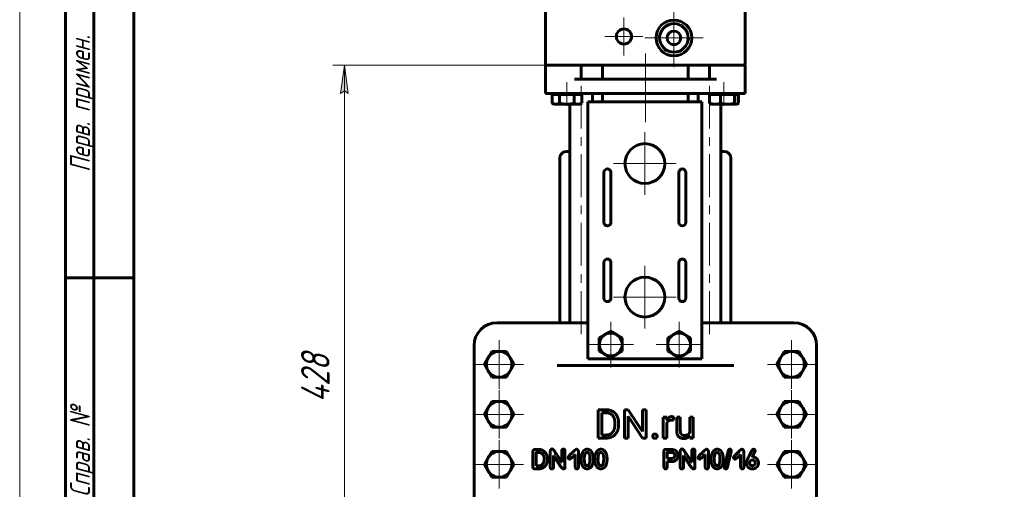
# Model space of a CAD drawing. Header units: millimetres. Extents: x 0 to 297, y 0 to 427.
# Tile 3 of 7: x 0 to 173, y 195 to 277. Entities that reach past the tile are written whole.
import ezdxf

# ---------------------------------------------------------------- set-up
doc = ezdxf.new("R2010")
doc.units = ezdxf.units.MM
for name, pattern in [('K5LT_AXLED', [12, 7.5, -1.5, 1.5, -1.5]), ('K5LT_BASIC', [0]), ('K5LT_THIN', [0])]:
    doc.linetypes.add(name, pattern=pattern)
doc.layers.add('Системный слой', color=7, linetype='Continuous')
doc.layers.add('Системный слой (1)', color=7, linetype='Continuous', true_color=0x6c6c6c)
doc.styles.add('KDIMTEXTSTYLE', font='txt', dxfattribs={"width": 0.96, "oblique": 15, "height": 5})
doc.styles.add('KTEXTSTYLE', font='txt', dxfattribs={"width": 0.96, "height": 5})
doc.dimstyles.new('KDIMSTYLE (0.25)', dxfattribs={"dimtxt": 5, "dimasz": 1, "dimexe": 2, "dimexo": 0, "dimgap": 1, "dimtad": 1, "dimlfac": 4, "dimtxsty": 'KDIMTEXTSTYLE', "dimsah": 1, "dimcen": 0, "dimdle": 1, "dimadec": 0, "dimazin": 0, "dimtfac": 0.667, "dimtmove": 0, "dimatfit": 3, "dimfxl": 1, "dimtvp": 1, "dimtolj": 1, "dimtzin": 0, "dimarcsym": 0})

# ---------------------------------------------------------------- blocks, each defined once
blk = doc.blocks.new('U4')
at = {"layer": 'Системный слой (1)', "color": 150, "linetype": 'K5LT_BASIC', "lineweight": 60, "true_color": 0x0080ff}
for p, q in [((113.28, 271.85), (113.4, 271.84)), ((115.61, 271.7), (115.72, 271.69))]:
    blk.add_line(p, q, dxfattribs=at)
blk = doc.blocks.new('U5')
at = {"layer": 'Системный слой (1)', "color": 150, "linetype": 'K5LT_BASIC', "lineweight": 60, "true_color": 0x0080ff}
for p, q in [((117.13, 273.68), (117.19, 273.78)), ((115.83, 271.75), (115.9, 271.84))]:
    blk.add_line(p, q, dxfattribs=at)
blk = doc.blocks.new('U6')
at = {"layer": 'Системный слой (1)', "color": 150, "linetype": 'K5LT_BASIC', "lineweight": 60, "true_color": 0x0080ff}
for p, q in [((113.47, 276.27), (113.41, 276.18)), ((112.17, 274.33), (112.11, 274.24))]:
    blk.add_line(p, q, dxfattribs=at)
blk = doc.blocks.new('U7')
at = {"layer": 'Системный слой (1)', "color": 150, "linetype": 'K5LT_BASIC', "lineweight": 60, "true_color": 0x0080ff}
for p, q in [((113.69, 276.32), (113.58, 276.32)), ((116.02, 276.16), (115.91, 276.17))]:
    blk.add_line(p, q, dxfattribs=at)
blk = doc.blocks.new('U8')
at = {"layer": 'Системный слой (1)', "color": 150, "linetype": 'K5LT_BASIC', "lineweight": 60, "true_color": 0x0080ff}
for p, q in [((112.1, 274.11), (112.15, 274.01)), ((113.13, 272.02), (113.18, 271.92))]:
    blk.add_line(p, q, dxfattribs=at)
blk = doc.blocks.new('U11')
at = {"layer": 'Системный слой (1)', "color": 150, "linetype": 'K5LT_BASIC', "lineweight": 60, "true_color": 0x0080ff}
for p, q in [((116.17, 275.99), (116.12, 276.09)), ((117.2, 273.9), (117.15, 274))]:
    blk.add_line(p, q, dxfattribs=at)
blk = doc.blocks.new('U12')
at = {"layer": 'Системный слой (1)', "color": 150, "linetype": 'K5LT_BASIC', "lineweight": 60, "true_color": 0x0080ff}
for p, q in [((125.59, 262.38), (125.63, 262.39)), ((125.63, 262.39), (125.67, 262.4)), ((125.67, 262.4), (125.71, 262.42)), ((125.71, 262.42), (125.77, 262.46)), ((125.77, 262.46), (125.83, 262.51)), ((125.83, 262.51), (125.89, 262.58))]:
    blk.add_line(p, q, dxfattribs=at)
blk = doc.blocks.new('U13')
at = {"layer": 'Системный слой (1)', "color": 150, "linetype": 'K5LT_BASIC', "lineweight": 60, "true_color": 0x0080ff}
for p, q in [((125.8, 262.48), (125.86, 262.51)), ((125.86, 262.51), (125.93, 262.54)), ((125.93, 262.54), (126, 262.58))]:
    blk.add_line(p, q, dxfattribs=at)
blk = doc.blocks.new('U14')
at = {"layer": 'Системный слой (1)', "color": 150, "linetype": 'K5LT_BASIC', "lineweight": 60, "true_color": 0x0080ff}
for p, q in [((99.57, 224.13), (98.07, 224.13)), ((121.23, 224.13), (119.57, 224.13))]:
    blk.add_line(p, q, dxfattribs=at)
blk = doc.blocks.new('U18')
at = {"layer": 'Системный слой (1)', "color": 30, "linetype": 'K5LT_AXLED', "lineweight": 18, "true_color": 0xff8000}
for q in [(84.03, 203.57), (79.78, 199.32), (88.28, 199.32), (84.03, 195.07)]:
    blk.add_line((84.03, 199.32), q, dxfattribs=at)
blk = doc.blocks.new('U19')
at = {"layer": 'Системный слой (1)', "color": 30, "linetype": 'K5LT_AXLED', "lineweight": 18, "true_color": 0xff8000}
for q in [(84.03, 212.32), (79.78, 208.07), (88.28, 208.07), (84.03, 203.82)]:
    blk.add_line((84.03, 208.07), q, dxfattribs=at)
blk = doc.blocks.new('U20')
at = {"layer": 'Системный слой (1)', "color": 30, "linetype": 'K5LT_AXLED', "lineweight": 18, "true_color": 0xff8000}
for q in [(84.03, 221.07), (79.78, 216.82), (88.28, 216.82), (84.03, 212.57)]:
    blk.add_line((84.03, 216.82), q, dxfattribs=at)
blk = doc.blocks.new('U25')
at = {"layer": 'Системный слой (1)', "color": 30, "linetype": 'K5LT_AXLED', "lineweight": 18, "true_color": 0xff8000}
for q in [(103.57, 224.3), (99.57, 220.3), (107.57, 220.3), (103.57, 216.3)]:
    blk.add_line((103.57, 220.3), q, dxfattribs=at)
blk = doc.blocks.new('U26')
at = {"layer": 'Системный слой (1)', "color": 30, "linetype": 'K5LT_AXLED', "lineweight": 18, "true_color": 0xff8000}
for q in [(105.9, 277.59), (102.57, 274.26), (109.23, 274.26), (105.9, 270.92)]:
    blk.add_line((105.9, 274.26), q, dxfattribs=at)
blk = doc.blocks.new('U28')
at = {"layer": 'Системный слой (1)', "color": 30, "linetype": 'K5LT_AXLED', "lineweight": 18, "true_color": 0xff8000}
for q in [(109.57, 234.11), (104.07, 228.62), (115.06, 228.62), (109.57, 223.12)]:
    blk.add_line((109.57, 228.62), q, dxfattribs=at)
blk = doc.blocks.new('U29')
at = {"layer": 'Системный слой (1)', "color": 30, "linetype": 'K5LT_AXLED', "lineweight": 18, "true_color": 0xff8000}
for q in [(109.57, 257.49), (104.07, 252), (115.06, 252), (109.57, 246.5)]:
    blk.add_line((109.57, 252), q, dxfattribs=at)
blk = doc.blocks.new('U31')
at = {"layer": 'Системный слой (1)', "color": 30, "linetype": 'K5LT_AXLED', "lineweight": 18, "true_color": 0xff8000}
for q in [(114.65, 279.13), (109.53, 274.01), (119.78, 274.01), (114.65, 268.88)]:
    blk.add_line((114.65, 274.01), q, dxfattribs=at)
blk = doc.blocks.new('U33')
at = {"layer": 'Системный слой (1)', "color": 30, "linetype": 'K5LT_AXLED', "lineweight": 18, "true_color": 0xff8000}
for q in [(115.56, 224.3), (111.56, 220.3), (119.56, 220.3), (115.56, 216.3)]:
    blk.add_line((115.56, 220.3), q, dxfattribs=at)
blk = doc.blocks.new('U41')
at = {"layer": 'Системный слой (1)', "color": 30, "linetype": 'K5LT_AXLED', "lineweight": 18, "true_color": 0xff8000}
for q in [(135.28, 203.57), (131.03, 199.32), (139.53, 199.32), (135.28, 195.07)]:
    blk.add_line((135.28, 199.32), q, dxfattribs=at)
blk = doc.blocks.new('U42')
at = {"layer": 'Системный слой (1)', "color": 30, "linetype": 'K5LT_AXLED', "lineweight": 18, "true_color": 0xff8000}
for q in [(135.28, 212.32), (131.03, 208.07), (139.53, 208.07), (135.28, 203.82)]:
    blk.add_line((135.28, 208.07), q, dxfattribs=at)
blk = doc.blocks.new('U43')
at = {"layer": 'Системный слой (1)', "color": 30, "linetype": 'K5LT_AXLED', "lineweight": 18, "true_color": 0xff8000}
for q in [(135.28, 221.07), (131.03, 216.82), (139.53, 216.82), (135.28, 212.57)]:
    blk.add_line((135.28, 216.82), q, dxfattribs=at)
blk = doc.blocks.new('D0')
at = {"layer": 'Системный слой (1)'}
for points in [[(57.56, 264.26), (56.9, 269.26), (56.24, 264.26), (56.9, 264.76)], [(56.9, 162.26), (57.56, 167.26), (56.9, 166.76), (56.24, 167.26)]]:
    blk.add_hatch(color=7, dxfattribs=at).paths.add_polyline_path(points)
at = {"layer": 'Системный слой (1)', "color": 7, "linetype": 'K5LT_THIN', "lineweight": 18}
for p, q in [((93.34, 269.26), (54.9, 269.26)), ((56.24, 264.26), (56.9, 269.26)), ((56.9, 269.26), (57.56, 264.26)), ((56.9, 269.26), (56.9, 162.26)), ((56.9, 264.76), (56.24, 264.26)), ((57.56, 264.26), (56.9, 264.76)), ((56.9, 162.26), (56.24, 167.26)), ((56.24, 167.26), (56.9, 166.76)), ((56.9, 166.76), (57.56, 167.26)), ((57.56, 167.26), (56.9, 162.26)), ((109.65, 162.26), (54.9, 162.26))]:
    blk.add_line(p, q, dxfattribs=at)
blk.add_wipeout([(55.9, 210.15), (48.52, 210.15), (48.52, 220.91), (55.9, 220.91)]).dxf.layer = 'Системный слой (1)'
at = {"layer": 'Системный слой (1)', "color": 7, "insert": (49.31, 210.15), "char_height": 5, "attachment_point": 1, "rotation": 90, "style": 'KTEXTSTYLE'}
blk.add_mtext('\\fArial|b0|c204|p34;\\H5.0;\\W1.000;\\Q15;\\fGOST Type AU|b0|i0|c204|p34;\\Q15;\\W0.960;428', dxfattribs=at)
blk = doc.blocks.new('KDIMARROW_01')
at = {"layer": 'Системный слой'}
blk.add_hatch(color=0, dxfattribs=at).paths.add_polyline_path([(-5, -0.66), (0, 0), (-5, 0.66), (-4.5, 0)])
at = {"layer": 'Системный слой', "color": 0, "linetype": 'K5LT_THIN', "lineweight": 18}
for p, q in [((-4.5, 0), (-5, 0.66)), ((-5, 0.66), (0, 0)), ((0, 0), (-5, -0.66)), ((-5, -0.66), (-4.5, 0))]:
    blk.add_line(p, q, dxfattribs=at)
at = {"layer": 'Системный слой (1)', "color": 0, "linetype": 'K5LT_THIN', "lineweight": 18}
blk.add_line((109.65, 162.26), (109.4, 162.26), dxfattribs=at)
blk = doc.blocks.new('D2')
at = {"layer": 'Системный слой (1)'}
for points in [[(124.51, 171.52), (128.28, 174.87), (123.77, 172.61), (124.56, 172.35)], [(91.02, 149.64), (95.53, 151.9), (94.74, 152.17), (94.79, 152.99)]]:
    blk.add_hatch(color=7, dxfattribs=at).paths.add_polyline_path(points)
at = {"layer": 'Системный слой (1)', "color": 7, "linetype": 'K5LT_THIN', "lineweight": 18}
for p, q in [((128.28, 174.87), (91.02, 149.64)), ((123.77, 172.61), (128.28, 174.87)), ((128.28, 174.87), (124.51, 171.52)), ((124.56, 172.35), (123.77, 172.61)), ((124.51, 171.52), (124.56, 172.35)), ((91.02, 149.64), (94.79, 152.99)), ((95.53, 151.9), (91.02, 149.64)), ((94.79, 152.99), (94.74, 152.17)), ((94.74, 152.17), (95.53, 151.9)), ((91.02, 149.64), (65.33, 132.26)), ((65.33, 132.26), (47.74, 132.26))]:
    blk.add_line(p, q, dxfattribs=at)
blk.add_wipeout([(49.74, 133.26), (49.74, 140.64), (62.79, 140.64), (62.79, 133.26)]).dxf.layer = 'Системный слой (1)'
at = {"layer": 'Системный слой (1)', "color": 7, "char_height": 5, "attachment_point": 1, "style": 'KTEXTSTYLE'}
for s, insert in [('\\fArial|b0|c204|p34;\\H5.0;\\W1.000;\\Q15;\\fGOST Type AU|b0|i0|c204|p34;\\Q15;\\W0.960;⌀', (49.74, 139.84)), ('\\fArial|b0|c204|p34;\\H5.0;\\W1.000;\\Q15;\\fGOST Type AU|b0|i0|c204|p34;\\Q15;\\W0.960;180', (53.04, 139.84))]:
    blk.add_mtext(s, dxfattribs=dict(at, insert=insert))
blk = doc.blocks.new('D3')
at = {"layer": 'Системный слой (1)'}
for points in [[(91.97, 176.19), (87.57, 178.64), (91.19, 175.14), (91.18, 175.96)], [(131.74, 145.87), (128.11, 149.38), (128.12, 148.55), (127.33, 148.32)]]:
    blk.add_hatch(color=7, dxfattribs=at).paths.add_polyline_path(points)
at = {"layer": 'Системный слой (1)', "color": 7, "linetype": 'K5LT_THIN', "lineweight": 18}
for p, q in [((87.57, 178.64), (91.97, 176.19)), ((91.19, 175.14), (87.57, 178.64)), ((87.57, 178.64), (131.74, 145.87)), ((91.97, 176.19), (91.18, 175.96)), ((91.18, 175.96), (91.19, 175.14)), ((127.33, 148.32), (128.12, 148.55)), ((128.12, 148.55), (128.11, 149.38)), ((128.11, 149.38), (131.74, 145.87)), ((131.74, 145.87), (127.33, 148.32)), ((131.74, 145.87), (151.36, 131.31)), ((151.36, 131.31), (170.01, 131.31))]:
    blk.add_line(p, q, dxfattribs=at)
blk.add_wipeout([(153.36, 132.31), (153.36, 139.69), (167.42, 139.69), (167.42, 132.31)]).dxf.layer = 'Системный слой (1)'
at = {"layer": 'Системный слой (1)', "color": 7, "char_height": 5, "attachment_point": 1, "style": 'KTEXTSTYLE'}
for s, insert in [('\\fArial|b0|c204|p34;\\H5.0;\\W1.000;\\Q15;\\fGOST Type AU|b0|i0|c204|p34;\\Q15;\\W0.960;⌀', (153.36, 138.9)), ('\\fArial|b0|c204|p34;\\H5.0;\\W1.000;\\Q15;\\fGOST Type AU|b0|i0|c204|p34;\\Q15;\\W0.960;220', (156.66, 138.9))]:
    blk.add_mtext(s, dxfattribs=dict(at, insert=insert))
blk = doc.blocks.new('U49')
at = {"color": 7, "linetype": 'K5LT_THIN', "lineweight": 18}
blk.add_line((0, 0), (0, 420), dxfattribs=at)
at = {"color": 150, "linetype": 'K5LT_BASIC', "lineweight": 60, "true_color": 0x0080ff}
for p, q in [((20, 5), (20, 415)), ((8, 172), (8, 292)), ((13, 172), (13, 292)), ((20, 232), (8, 232))]:
    blk.add_line(p, q, dxfattribs=at)
at = {"color": 7, "char_height": 3.5, "attachment_point": 1, "rotation": 90, "style": 'KTEXTSTYLE'}
for s, insert in [('\\fArial|b0|c204|p34;\\H5.0;\\W1.000;\\Q15;\\fGOST Type AU|b0|i0|c204|p34;\\Q15;\\W0.960;\\H3.50;Перв. примен.', (8.82, 250.52)), ('\\fArial|b0|c204|p34;\\H5.0;\\W1.000;\\Q15;\\fGOST Type AU|b0|i0|c204|p34;\\Q15;\\W0.960;\\H3.50;Справ. №', (8.82, 193.63))]:
    blk.add_mtext(s, dxfattribs=dict(at, insert=insert))

msp = doc.modelspace()

# ---------------------------------------------------------------- linework, layer by layer
at = {"layer": 'Системный слой (1)', "color": 150, "linetype": 'K5LT_BASIC', "lineweight": 60, "true_color": 0x0080ff}
for p, q in [((92.1507, 279.0069), (92.1507, 269.5069)), ((127.1507, 269.5069), (127.1507, 279.0069)), ((93.3382, 269.2569), (92.1507, 269.2569)), ((92.1507, 269.2569), (92.1507, 264.2569)), ((93.3382, 269.2569), (97.2132, 269.2569)), ((97.942, 269.2569), (97.2132, 269.2569)), ((97.942, 269.2569), (121.3593, 269.2569)), ((98.4007, 266.7569), (98.4007, 269.2569)), ((102.1507, 269.2569), (102.1507, 266.7569)), ((117.1507, 269.2569), (117.1507, 266.7569)), ((120.9007, 269.2569), (120.9007, 266.7569)), ((122.0882, 269.2569), (121.3593, 269.2569)), ((122.0882, 269.2569), (125.9632, 269.2569)), ((127.1507, 269.2569), (125.9632, 269.2569)), ((127.1507, 264.2569), (127.1507, 269.2569)), ((97.2132, 266.7569), (122.0882, 266.7569)), ((92.1507, 264.2569), (93.3382, 264.2569)), ((93.3026, 264.1069), (93.9521, 264.1069)), ((93.3026, 264.1069), (93.3026, 262.5829)), ((93.3382, 264.2569), (125.9632, 264.2569)), ((93.6507, 264.1069), (93.6507, 264.2569)), ((93.9521, 264.1069), (94.6016, 264.1069)), ((94.6016, 264.1069), (94.6016, 262.5829)), ((94.6016, 264.1069), (95.9007, 264.1069)), ((95.9007, 264.1069), (97.1997, 264.1069)), ((97.1997, 264.1069), (97.8492, 264.1069)), ((97.1997, 264.1069), (97.1997, 262.5829)), ((97.8492, 264.1069), (98.4988, 264.1069)), ((98.1507, 264.1069), (98.1507, 264.2569)), ((98.4988, 264.1069), (98.4988, 262.5829)), ((100.4007, 262.8064), (100.4007, 264.2569)), ((102.1507, 264.2569), (102.1507, 262.8064)), ((117.1507, 264.2569), (117.1507, 262.8064)), ((118.9007, 262.8064), (118.9007, 264.2569)), ((120.913, 264.1069), (120.913, 262.5829)), ((120.913, 264.1069), (121.8593, 264.1069)), ((121.1507, 264.1069), (121.1507, 264.2569)), ((121.8593, 264.1069), (122.8057, 264.1069)), ((122.8057, 264.1069), (124.0496, 264.1069)), ((122.8057, 264.1069), (122.8057, 262.5829)), ((124.0496, 264.1069), (125.2934, 264.1069)), ((125.2934, 264.1069), (125.5909, 264.1069)), ((125.2934, 264.1069), (125.2934, 262.5829)), ((125.5909, 264.1069), (125.8884, 264.1069)), ((125.6507, 264.1069), (125.6507, 264.2569)), ((125.8884, 264.1069), (125.8884, 262.5829)), ((125.8884, 264.1069), (125.9988, 264.1069)), ((125.9632, 264.2569), (127.1507, 264.2569)), ((125.9988, 264.1069), (125.9988, 262.5829)), ((93.6507, 262.3819), (93.3026, 262.5829)), ((93.9521, 262.3819), (93.6507, 262.3819)), ((95.9007, 262.3819), (93.9521, 262.3819)), ((97.8492, 262.3819), (95.9007, 262.3819)), ((96.4007, 224.1319), (96.4007, 262.3819)), ((98.1507, 262.3819), (97.8492, 262.3819)), ((98.1507, 262.3819), (98.4988, 262.5829)), ((119.5668, 262.8064), (99.5668, 262.8064)), ((99.5668, 262.8064), (99.5668, 217.8064)), ((119.5668, 217.8064), (119.5668, 262.8064)), ((121.1507, 262.3819), (121.0892, 262.4174)), ((121.8593, 262.3819), (121.1507, 262.3819)), ((124.0496, 262.3819), (121.8593, 262.3819)), ((122.9007, 224.1319), (122.9007, 262.3819)), ((125.5909, 262.3819), (124.0496, 262.3819)), ((125.6507, 262.3819), (125.5909, 262.3819)), ((125.6507, 262.3819), (125.7121, 262.4174)), ((125.7121, 262.4174), (125.9988, 262.5829)), ((95.8382, 254.1319), (96.4007, 254.1319)), ((122.9007, 254.1319), (123.4632, 254.1319)), ((94.6507, 224.1319), (94.6507, 252.9444)), ((124.6507, 224.1319), (124.6507, 252.9444)), ((102.3757, 241.7005), (102.3757, 250.4273)), ((103.6257, 250.4273), (103.6257, 241.7005)), ((115.5078, 241.7005), (115.5078, 250.4273)), ((116.7578, 250.4273), (116.7578, 241.7005)), ((102.3757, 228.4425), (102.3757, 234.652)), ((103.6257, 234.652), (103.6257, 228.4425)), ((115.5078, 228.4425), (115.5078, 234.652)), ((116.7578, 234.652), (116.7578, 228.4425)), ((90.6507, 224.1319), (83.6507, 224.1319)), ((94.8223, 224.1319), (90.6507, 224.1319)), ((98.0669, 224.1319), (94.8223, 224.1319)), ((102.5714, 222.0352), (103.5714, 222.6126)), ((103.5714, 222.6126), (104.5714, 222.0352)), ((114.5622, 222.0352), (115.5622, 222.6126)), ((115.5622, 222.6126), (116.5622, 222.0352)), ((124.4791, 224.1319), (121.2345, 224.1319)), ((128.6507, 224.1319), (124.4791, 224.1319)), ((135.6507, 224.1319), (128.6507, 224.1319)), ((101.5714, 221.4579), (102.5714, 222.0352)), ((101.5714, 220.3032), (101.5714, 221.4579)), ((104.5714, 222.0352), (105.5714, 221.4579)), ((105.5714, 221.4579), (105.5714, 220.3032)), ((113.5622, 221.4579), (114.5622, 222.0352)), ((113.5622, 220.3032), (113.5622, 221.4579)), ((116.5622, 222.0352), (117.5622, 221.4579)), ((117.5622, 221.4579), (117.5622, 220.3032)), ((79.6507, 220.1319), (79.6507, 184.3819)), ((101.5714, 219.1485), (101.5714, 220.3032)), ((102.5714, 218.5711), (101.5714, 219.1485)), ((105.5714, 219.1485), (104.5714, 218.5711)), ((105.5714, 220.3032), (105.5714, 219.1485)), ((113.5622, 219.1485), (113.5622, 220.3032)), ((114.5622, 218.5711), (113.5622, 219.1485)), ((117.5622, 219.1485), (116.5622, 218.5711)), ((117.5622, 220.3032), (117.5622, 219.1485)), ((139.6507, 184.3819), (139.6507, 220.1319)), ((81.4276, 216.8236), (82.0771, 217.9486)), ((82.0771, 217.9486), (82.7266, 219.0736)), ((82.7266, 219.0736), (84.0257, 219.0736)), ((84.0257, 219.0736), (85.3247, 219.0736)), ((85.3247, 219.0736), (85.9742, 217.9486)), ((85.9742, 217.9486), (86.6238, 216.8236)), ((99.5668, 217.8064), (119.5668, 217.8064)), ((103.5714, 217.9938), (102.5714, 218.5711)), ((104.5714, 218.5711), (103.5714, 217.9938)), ((115.5622, 217.9938), (114.5622, 218.5711)), ((116.5622, 218.5711), (115.5622, 217.9938)), ((132.6776, 216.8236), (133.3271, 217.9486)), ((133.3271, 217.9486), (133.9766, 219.0736)), ((133.9766, 219.0736), (135.2757, 219.0736)), ((135.2757, 219.0736), (136.5747, 219.0736)), ((136.5747, 219.0736), (137.2242, 217.9486)), ((137.2242, 217.9486), (137.8738, 216.8236)), ((82.0771, 215.6986), (81.4276, 216.8236)), ((82.7266, 214.5736), (82.0771, 215.6986)), ((85.9742, 215.6986), (85.3247, 214.5736)), ((86.6238, 216.8236), (85.9742, 215.6986)), ((94.1635, 216.6319), (94.8223, 216.6319)), ((94.8223, 216.6319), (98.0669, 216.6319)), ((98.0669, 216.6319), (121.2345, 216.6319)), ((121.2345, 216.6319), (124.4791, 216.6319)), ((124.4791, 216.6319), (125.1379, 216.6319)), ((133.3271, 215.6986), (132.6776, 216.8236)), ((133.9766, 214.5736), (133.3271, 215.6986)), ((137.2242, 215.6986), (136.5747, 214.5736)), ((137.8738, 216.8236), (137.2242, 215.6986)), ((84.0257, 214.5736), (82.7266, 214.5736)), ((85.3247, 214.5736), (84.0257, 214.5736)), ((135.2757, 214.5736), (133.9766, 214.5736)), ((136.5747, 214.5736), (135.2757, 214.5736)), ((81.4276, 208.0736), (82.0771, 209.1986)), ((82.0771, 209.1986), (82.7266, 210.3236)), ((82.7266, 210.3236), (84.0257, 210.3236)), ((84.0257, 210.3236), (85.3247, 210.3236)), ((85.3247, 210.3236), (85.9742, 209.1986)), ((85.9742, 209.1986), (86.6238, 208.0736)), ((102.7687, 208.8824), (101.3635, 208.8824)), ((101.3635, 208.8824), (101.3635, 203.9165)), ((106.652, 208.8824), (105.9937, 208.8824)), ((105.9937, 208.8824), (105.9937, 203.9165)), ((109.1622, 205.042), (106.652, 208.8824)), ((109.8137, 208.8824), (109.1622, 208.8824)), ((109.1622, 208.8824), (109.1622, 205.042)), ((109.8137, 203.9165), (109.8137, 208.8824)), ((132.6776, 208.0736), (133.3271, 209.1986)), ((133.3271, 209.1986), (133.9766, 210.3236)), ((133.9766, 210.3236), (135.2757, 210.3236)), ((135.2757, 210.3236), (136.5747, 210.3236)), ((136.5747, 210.3236), (137.2242, 209.1986)), ((137.2242, 209.1986), (137.8738, 208.0736)), ((82.0771, 206.9486), (81.4276, 208.0736)), ((86.6238, 208.0736), (85.9742, 206.9486)), ((102.7687, 208.3435), (102.0218, 208.3435)), ((102.0218, 208.3435), (102.0218, 204.452)), ((106.652, 207.7466), (109.152, 203.9165)), ((106.652, 203.9165), (106.652, 207.7466)), ((113.3913, 207.6068), (112.7774, 207.6068)), ((112.7774, 207.6068), (112.7774, 203.9165)), ((113.4037, 207.1848), (113.3913, 207.6068)), ((114.5578, 207.0406), (114.5612, 207.6273)), ((115.776, 207.6068), (115.145, 207.6068)), ((115.145, 207.6068), (115.145, 205.2262)), ((115.776, 205.2194), (115.776, 207.6068)), ((118.0509, 207.6068), (117.4165, 207.6068)), ((117.4165, 207.6068), (117.4165, 204.9217)), ((118.0509, 203.9165), (118.0509, 207.6068)), ((133.3271, 206.9486), (132.6776, 208.0736)), ((137.8738, 208.0736), (137.2242, 206.9486)), ((82.7266, 205.8236), (82.0771, 206.9486)), ((84.0257, 205.8236), (82.7266, 205.8236)), ((85.3247, 205.8236), (84.0257, 205.8236)), ((85.9742, 206.9486), (85.3247, 205.8236)), ((104.3069, 206.2494), (104.3069, 206.5529)), ((104.9584, 206.2494), (104.9584, 206.5461)), ((113.4084, 203.9165), (113.4084, 206.5381)), ((133.9766, 205.8236), (133.3271, 206.9486)), ((135.2757, 205.8236), (133.9766, 205.8236)), ((136.5747, 205.8236), (135.2757, 205.8236)), ((137.2242, 206.9486), (136.5747, 205.8236)), ((101.3635, 203.9165), (102.7073, 203.9165)), ((102.0218, 204.452), (102.7073, 204.452)), ((105.9937, 203.9165), (106.652, 203.9165)), ((109.152, 203.9165), (109.8137, 203.9165)), ((112.7774, 203.9165), (113.4084, 203.9165)), ((117.4341, 204.2816), (117.4472, 203.9165)), ((117.4472, 203.9165), (118.0509, 203.9165)), ((90.2855, 201.9073), (90.2014, 201.9025)), ((91.0856, 201.9073), (90.2855, 201.9073)), ((113.9121, 201.9433), (113.1913, 201.9433)), ((124.4572, 201.9938), (124.4451, 201.9938)), ((81.4276, 199.3236), (82.0771, 200.4486)), ((82.0771, 200.4486), (82.7266, 201.5736)), ((82.7266, 201.5736), (84.0257, 201.5736)), ((84.0257, 201.5736), (85.3247, 201.5736)), ((85.3247, 201.5736), (85.9742, 200.4486)), ((85.9742, 200.4486), (86.6238, 199.3236)), ((89.9395, 201.5877), (89.9395, 198.8127)), ((90.4994, 201.3475), (90.4922, 199.0794)), ((91.0472, 201.3739), (90.5258, 201.3739)), ((91.9145, 200.1726), (91.9145, 200.3335)), ((92.9859, 201.6766), (92.9859, 198.7718)), ((93.5457, 198.7718), (93.5457, 200.8477)), ((93.5457, 200.8477), (93.5721, 200.8477)), ((94.9873, 201.6622), (94.9873, 199.6872)), ((95.5615, 198.6925), (95.5615, 201.6766)), ((96.3638, 200.2446), (96.4022, 200.2446)), ((97.3104, 201.0351), (97.3633, 201.0351)), ((97.3633, 201.0351), (97.3633, 198.8655)), ((97.9279, 198.8391), (97.9279, 201.5613)), ((98.9445, 200.4633), (98.9325, 200.1918)), ((100.5278, 200.2567), (100.5278, 200.2687)), ((101.3522, 200.4633), (101.3402, 200.1918)), ((102.9355, 200.2567), (102.9355, 200.2687)), ((112.8862, 201.631), (112.8982, 199.0289)), ((113.4724, 200.3888), (113.4988, 200.3624)), ((114.4455, 201.3907), (113.4844, 201.3907)), ((113.4988, 200.3624), (114.2316, 200.3624)), ((115.7665, 201.6766), (115.7665, 198.7718)), ((116.3263, 198.7718), (116.3263, 200.8477)), ((116.3263, 200.8477), (116.3527, 200.8477)), ((117.7679, 201.6622), (117.7679, 199.6872)), ((118.3421, 198.6925), (118.3421, 201.6766)), ((119.1444, 200.2446), (119.1828, 200.2446)), ((120.091, 201.0351), (120.1439, 201.0351)), ((120.1439, 201.0351), (120.1439, 198.8655)), ((120.7085, 198.8391), (120.7085, 201.5613)), ((121.7251, 200.4633), (121.7131, 200.1918)), ((123.3084, 200.2567), (123.3084, 200.2687)), ((124.2241, 201.8376), (123.7147, 199.6824)), ((125.3489, 200.2446), (125.3873, 200.2446)), ((126.2955, 201.0351), (126.3484, 201.0351)), ((126.3484, 201.0351), (126.3484, 198.8655)), ((126.913, 198.8391), (126.913, 201.5613)), ((128.4053, 200.6243), (128.4053, 200.6363)), ((128.4173, 200.6243), (128.4053, 200.6243)), ((132.6776, 199.3236), (133.3271, 200.4486)), ((133.3271, 200.4486), (133.9766, 201.5736)), ((133.9766, 201.5736), (135.2757, 201.5736)), ((135.2757, 201.5736), (136.5747, 201.5736)), ((136.5747, 201.5736), (137.2242, 200.4486)), ((137.2242, 200.4486), (137.8738, 199.3236)), ((82.0771, 198.1986), (81.4276, 199.3236)), ((86.6238, 199.3236), (85.9742, 198.1986)), ((90.2447, 198.5316), (90.9799, 198.5316)), ((90.4922, 199.0794), (90.5186, 199.0649)), ((90.5186, 199.0649), (91.0472, 199.0649)), ((94.9873, 199.6872), (94.9609, 199.6872)), ((95.2564, 198.5364), (95.3477, 198.5364)), ((99.3986, 199.101), (99.5163, 199.101)), ((101.8063, 199.101), (101.924, 199.101)), ((113.4724, 199.8146), (114.592, 199.8146)), ((113.4724, 198.8559), (113.4724, 199.8146)), ((117.7679, 199.6872), (117.7415, 199.6872)), ((118.037, 198.5364), (118.1283, 198.5364)), ((122.1792, 199.101), (122.2969, 199.101)), ((123.5177, 198.8055), (123.5177, 198.7142)), ((123.7388, 198.5195), (123.7652, 198.5195)), ((127.9176, 199.5959), (127.9176, 199.519)), ((128.511, 200.0572), (128.4317, 200.0572)), ((128.905, 199.4926), (128.905, 199.5695)), ((133.3271, 198.1986), (132.6776, 199.3236)), ((137.8738, 199.3236), (137.2242, 198.1986)), ((82.7266, 197.0736), (82.0771, 198.1986)), ((84.0257, 197.0736), (82.7266, 197.0736)), ((85.3247, 197.0736), (84.0257, 197.0736)), ((85.9742, 198.1986), (85.3247, 197.0736)), ((133.9766, 197.0736), (133.3271, 198.1986)), ((135.2757, 197.0736), (133.9766, 197.0736)), ((136.5747, 197.0736), (135.2757, 197.0736)), ((137.2242, 198.1986), (136.5747, 197.0736))]:
    msp.add_line(p, q, dxfattribs=at)
at = {"layer": 'Системный слой (1)', "color": 30, "linetype": 'K5LT_AXLED', "lineweight": 18, "true_color": 0xff8000}
for p, q in [((109.6507, 264.7569), (109.6507, 271.2569)), ((95.9007, 262.1069), (95.9007, 266.2569)), ((98.4007, 222.1319), (98.4007, 266.2569)), ((109.6507, 259.2569), (109.6507, 266.2569)), ((120.9007, 222.1319), (120.9007, 266.2569)), ((123.4007, 262.1069), (123.4007, 266.2569))]:
    msp.add_line(p, q, dxfattribs=at)
at = {"layer": 'Системный слой (1)', "color": 150, "linetype": 'K5LT_BASIC', "lineweight": 60, "true_color": 0x0080ff}
for centre, radius in [((114.6507, 274.0069), 3.125), ((114.6507, 274.0069), 2.5), ((105.9007, 274.2569), 1.3335), ((114.6507, 274.0069), 1.1906), ((109.5668, 251.9956), 3.4938), ((109.5668, 228.6172), 3.4938)]:
    msp.add_circle(centre, radius, dxfattribs=at)
for centre, radius, start, end in [((113.5719, 276.1982), 0.125, 86.211378, 146.211378), ((116.009, 276.0368), 0.125, 26.211378, 86.211378), ((112.2136, 274.1683), 0.125, 146.211378, 206.211378), ((117.0878, 273.8455), 0.125, 326.211378, 26.211378), ((113.2924, 271.977), 0.125, 206.211378, 266.211378), ((115.7295, 271.8156), 0.125, 266.211378, 326.211378), ((92.4007, 269.5069), 0.25, 180, 270), ((126.9007, 269.5069), 0.25, 270, 0), ((95.8382, 252.9444), 1.1875, 90, 180), ((123.4632, 252.9444), 1.1875, 0, 90), ((103.0007, 250.4273), 0.625, 0, 180), ((116.1328, 250.4273), 0.625, 0, 180), ((103.0007, 241.7005), 0.625, 180, 0), ((116.1328, 241.7005), 0.625, 180, 0), ((103.0007, 234.652), 0.625, 0, 180), ((116.1328, 234.652), 0.625, 0, 180), ((103.0007, 228.4425), 0.625, 180, 0), ((116.1328, 228.4425), 0.625, 180, 0), ((83.6507, 220.1319), 4, 90, 180), ((135.6507, 220.1319), 4, 0, 90), ((103.5714, 220.3032), 2, 120, 180), ((103.5714, 220.3032), 2, 60, 120), ((103.5714, 220.3032), 2, 0, 60), ((115.5622, 220.3032), 2, 120, 180), ((115.5622, 220.3032), 2, 60, 120), ((115.5622, 220.3032), 2, 0, 60), ((103.5714, 220.3032), 2, 180, 240), ((103.5714, 220.3032), 2, 300, 0), ((115.5622, 220.3032), 2, 180, 240), ((115.5622, 220.3032), 2, 300, 0), ((84.0257, 216.8236), 2.25, 150.000063, 210.000063), ((84.0257, 216.8236), 2.25, 90.000063, 150.000063), ((84.0257, 216.8236), 2.25, 30.000063, 90.000063), ((84.0257, 216.8236), 2.25, 330.000063, 30.000063), ((103.5714, 220.3032), 2, 240, 300), ((115.5622, 220.3032), 2, 240, 300), ((135.2757, 216.8236), 2.25, 150.000063, 210.000063), ((135.2757, 216.8236), 2.25, 90.000063, 150.000063), ((135.2757, 216.8236), 2.25, 30.000063, 90.000063), ((135.2757, 216.8236), 2.25, 330.000063, 30.000063), ((84.0257, 216.8236), 2.25, 210.000063, 270.000063), ((84.0257, 216.8236), 2.25, 270.000063, 330.000063), ((135.2757, 216.8236), 2.25, 210.000063, 270.000063), ((135.2757, 216.8236), 2.25, 270.000063, 330.000063), ((84.0257, 208.0736), 2.25, 150.000063, 210.000063), ((84.0257, 208.0736), 2.25, 90.000063, 150.000063), ((84.0257, 208.0736), 2.25, 30.000063, 90.000063), ((84.0257, 208.0736), 2.25, 330.000063, 30.000063), ((135.2757, 208.0736), 2.25, 150.000063, 210.000063), ((135.2757, 208.0736), 2.25, 90.000063, 150.000063), ((135.2757, 208.0736), 2.25, 30.000063, 90.000063), ((135.2757, 208.0736), 2.25, 330.000063, 30.000063), ((84.0257, 208.0736), 2.25, 210.000063, 270.000063), ((84.0257, 208.0736), 2.25, 270.000063, 330.000063), ((135.2757, 208.0736), 2.25, 210.000063, 270.000063), ((135.2757, 208.0736), 2.25, 270.000063, 330.000063), ((84.0257, 199.3236), 2.25, 150.000063, 210.000063), ((84.0257, 199.3236), 2.25, 90.000063, 150.000063), ((84.0257, 199.3236), 2.25, 30.000063, 90.000063), ((84.0257, 199.3236), 2.25, 330.000063, 30.000063), ((135.2757, 199.3236), 2.25, 150.000063, 210.000063), ((135.2757, 199.3236), 2.25, 90.000063, 150.000063), ((135.2757, 199.3236), 2.25, 30.000063, 90.000063), ((135.2757, 199.3236), 2.25, 330.000063, 30.000063), ((84.0257, 199.3236), 2.25, 210.000063, 270.000063), ((84.0257, 199.3236), 2.25, 270.000063, 330.000063), ((135.2757, 199.3236), 2.25, 210.000063, 270.000063), ((135.2757, 199.3236), 2.25, 270.000063, 330.000063)]:
    msp.add_arc(centre, radius, start, end, dxfattribs=at)
for points, weights in [([(93.3026, 262.5829), (93.6507, 262.3819), (93.9521, 262.3819)], [1, 1.0379548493, 1]), ([(93.9521, 262.3819), (94.2536, 262.3819), (94.6016, 262.5829)], [1, 1.0379548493, 1]), ([(94.6016, 262.5829), (95.2978, 262.3819), (95.9007, 262.3819)], [1, 1.0379548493, 1]), ([(95.9007, 262.3819), (96.5036, 262.3819), (97.1997, 262.5829)], [1, 1.0379548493, 1]), ([(97.1997, 262.5829), (97.5478, 262.3819), (97.8492, 262.3819)], [1, 1.0379548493, 1]), ([(97.8492, 262.3819), (98.1507, 262.3819), (98.4988, 262.5829)], [1, 1.0379548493, 1]), ([(121.0892, 262.4174), (121.0063, 262.4653), (120.913, 262.5829)], [1.01853858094, 1.02186327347, 1]), ([(120.913, 262.5829), (121.4201, 262.3819), (121.8593, 262.3819)], [1, 1.0379548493, 1]), ([(121.8593, 262.3819), (122.2986, 262.3819), (122.8057, 262.5829)], [1, 1.0379548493, 1]), ([(122.8057, 262.5829), (123.4723, 262.3819), (124.0496, 262.3819)], [1, 1.0379548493, 1]), ([(124.0496, 262.3819), (124.6268, 262.3819), (125.2934, 262.5829)], [1, 1.0379548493, 1]), ([(125.2934, 262.5829), (125.4528, 262.3819), (125.5909, 262.3819)], [1, 1.0379548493, 1])]:
    msp.add_rational_spline(points, weights, degree=2, dxfattribs=at)
for points in [[(104.9584, 206.5461), (104.9584, 207.085), (104.6446, 207.9479), (104.0614, 208.5584), (103.2564, 208.8824), (102.7687, 208.8824)], [(104.3069, 206.5529), (104.3069, 206.9793), (104.1023, 207.6443), (103.7066, 208.1048), (103.1371, 208.3435), (102.7687, 208.3435)], [(113.8654, 206.9997), (114.0325, 207.0679), (114.2508, 207.0679)], [(114.2508, 207.0679), (114.3395, 207.0679), (114.4094, 207.0628)], [(114.4384, 207.6597), (114.3497, 207.675), (114.2815, 207.675)], [(114.4094, 207.0628), (114.4793, 207.0577), (114.5578, 207.0406)], [(114.5612, 207.6273), (114.5271, 207.6443), (114.4384, 207.6597)], [(102.7073, 203.9165), (103.2257, 203.9165), (104.0545, 204.2405), (104.6446, 204.8476), (104.9584, 205.7105), (104.9584, 206.2494)], [(102.7073, 204.452), (103.2394, 204.452), (103.9488, 204.8988), (104.3069, 205.7071), (104.3069, 206.2494)], [(113.4084, 206.5381), (113.4736, 206.6936), (113.5823, 206.8087)], [(113.5823, 206.8087), (113.6983, 206.9315), (113.8654, 206.9997)], [(111.0362, 204.5219), (110.9356, 204.411), (110.9356, 204.2507)], [(110.9356, 204.2507), (110.9356, 204.0938), (111.0362, 203.9847)], [(111.3278, 204.6327), (111.1368, 204.6327), (111.0362, 204.5219)], [(111.0362, 203.9847), (111.1368, 203.8756), (111.3278, 203.8756)], [(111.6194, 204.5219), (111.5188, 204.6327), (111.3278, 204.6327)], [(111.3278, 203.8756), (111.5188, 203.8756), (111.6194, 203.9847)], [(111.72, 204.2507), (111.72, 204.411), (111.6194, 204.5219)], [(111.6194, 203.9847), (111.72, 204.0938), (111.72, 204.2507)], [(115.145, 205.2262), (115.145, 204.8578), (115.319, 204.3326), (115.4793, 204.1689)], [(115.4793, 204.1689), (115.6396, 204.0052), (116.0864, 203.8483), (116.3558, 203.8483)], [(115.8323, 204.8084), (115.776, 204.9704), (115.776, 205.2194)], [(115.9857, 204.5526), (115.8885, 204.6464), (115.8323, 204.8084)], [(116.204, 204.4213), (116.0829, 204.4588), (115.9857, 204.5526)], [(116.4547, 204.3837), (116.3251, 204.3837), (116.204, 204.4213)], [(117.0925, 204.5389), (116.8572, 204.3837), (116.4547, 204.3837)], [(117.4165, 204.9217), (117.3112, 204.6832), (117.0925, 204.5389)], [(90.2014, 201.9025), (89.9828, 201.8929), (89.9395, 201.5877)], [(92.3278, 201.0399), (91.8256, 201.9073), (91.0856, 201.9073)], [(93.3054, 202.0082), (93.0435, 202.0082), (92.9859, 201.6766)], [(93.774, 201.5277), (93.5457, 202.0082), (93.3054, 202.0082)], [(95.3068, 201.9962), (94.9873, 201.9962), (94.9873, 201.6622)], [(95.5615, 201.6766), (95.5615, 201.9962), (95.3068, 201.9962)], [(97.5747, 201.9553), (97.4137, 201.9553), (96.9164, 201.4171)], [(97.9279, 201.5613), (97.8606, 201.9553), (97.5747, 201.9553)], [(99.413, 201.9697), (99.1919, 201.9313), (99.0622, 201.8784)], [(100.3981, 201.1913), (100.0497, 201.9697), (99.413, 201.9697)], [(101.8207, 201.9697), (101.5997, 201.9313), (101.4699, 201.8784)], [(102.8058, 201.1913), (102.4574, 201.9697), (101.8207, 201.9697)], [(113.1913, 201.9433), (112.9534, 201.9433), (112.8862, 201.631)], [(115.1026, 201.5757), (114.8107, 201.9505), (113.9121, 201.9433)], [(116.0861, 202.0082), (115.8242, 202.0082), (115.7665, 201.6766)], [(116.5546, 201.5277), (116.3263, 202.0082), (116.0861, 202.0082)], [(118.0875, 201.9962), (117.7679, 201.9962), (117.7679, 201.6622)], [(118.3421, 201.6766), (118.3421, 201.9962), (118.0875, 201.9962)], [(120.3553, 201.9553), (120.1943, 201.9553), (119.697, 201.4171)], [(120.7085, 201.5613), (120.6412, 201.9553), (120.3553, 201.9553)], [(122.1936, 201.9697), (121.9726, 201.9313), (121.8428, 201.8784)], [(123.1787, 201.1913), (122.8303, 201.9697), (122.1936, 201.9697)], [(124.4451, 201.9938), (124.2986, 201.9577), (124.2241, 201.8376)], [(124.6806, 201.8496), (124.5893, 201.9938), (124.4572, 201.9938)], [(126.5598, 201.9553), (126.3988, 201.9553), (125.9015, 201.4171)], [(126.913, 201.5613), (126.8457, 201.9553), (126.5598, 201.9553)], [(128.4846, 201.9409), (128.3765, 201.9409), (127.7734, 200.6363)], [(128.6023, 201.9673), (128.5687, 201.9673), (128.4846, 201.9409)], [(128.893, 201.691), (128.893, 201.9145), (128.6023, 201.9673)], [(90.5258, 201.3739), (90.4994, 201.3691), (90.4994, 201.3475)], [(91.2466, 201.3475), (91.1217, 201.3739), (91.0472, 201.3739)], [(91.9145, 200.3335), (91.9145, 201.0808), (91.2466, 201.3475)], [(91.5661, 198.6397), (92.5008, 199.1298), (92.5008, 200.1726)], [(91.78, 199.5599), (91.9145, 199.805), (91.9145, 200.1726)], [(92.5008, 200.1726), (92.5008, 200.7011), (92.3278, 201.0399)], [(93.5721, 200.8477), (93.8965, 200.2999), (94.6797, 199.1418)], [(94.9609, 199.6872), (94.3169, 200.706), (93.774, 201.5277)], [(96.9164, 201.4171), (96.1139, 200.7204), (96.1139, 200.521)], [(96.1139, 200.521), (96.1788, 200.2446), (96.3638, 200.2446)], [(96.4022, 200.2446), (96.5247, 200.2471), (97.3104, 201.0351)], [(98.5925, 201.3186), (98.375, 200.891), (98.3606, 200.2951)], [(98.3606, 200.2951), (98.3606, 199.7954), (98.5024, 199.31)], [(99.0622, 201.8784), (98.8099, 201.7463), (98.5925, 201.3186)], [(98.9325, 200.1918), (98.9853, 199.101), (99.3986, 199.101)], [(99.425, 201.4123), (99.0166, 201.4123), (98.9445, 200.4633)], [(99.944, 200.2687), (99.944, 201.4123), (99.425, 201.4123)], [(99.6965, 198.582), (100.5278, 198.8631), (100.5278, 200.2567)], [(99.9175, 199.8146), (99.944, 200.1341), (99.944, 200.2687)], [(100.5278, 200.2687), (100.5278, 200.6915), (100.3981, 201.1913)], [(101.0002, 201.3186), (100.7828, 200.891), (100.7683, 200.2951)], [(100.7683, 200.2951), (100.7683, 199.7954), (100.9101, 199.31)], [(101.4699, 201.8784), (101.2176, 201.7463), (101.0002, 201.3186)], [(101.3402, 200.1918), (101.393, 199.101), (101.8063, 199.101)], [(101.8327, 201.4123), (101.4243, 201.4123), (101.3522, 200.4633)], [(102.3517, 200.2687), (102.3517, 201.4123), (101.8327, 201.4123)], [(102.1042, 198.582), (102.9355, 198.8631), (102.9355, 200.2567)], [(102.3253, 199.8146), (102.3517, 200.1341), (102.3517, 200.2687)], [(102.9355, 200.2687), (102.9355, 200.6915), (102.8058, 201.1913)], [(113.4844, 201.3907), (113.458, 201.3859), (113.458, 201.3619)], [(113.458, 201.3619), (113.4724, 200.5618), (113.4724, 200.3888)], [(114.2316, 200.3624), (114.8059, 200.3624), (114.8059, 200.9102)], [(114.8059, 200.9102), (114.8059, 201.2297), (114.4455, 201.3907)], [(114.592, 199.8146), (115.3657, 200.1509), (115.3657, 200.8429)], [(115.3657, 200.8429), (115.3945, 201.2009), (115.1026, 201.5757)], [(116.3527, 200.8477), (116.6771, 200.2999), (117.4604, 199.1418)], [(117.7415, 199.6872), (117.0976, 200.706), (116.5546, 201.5277)], [(119.697, 201.4171), (118.8945, 200.7204), (118.8945, 200.521)], [(118.8945, 200.521), (118.9594, 200.2446), (119.1444, 200.2446)], [(119.1828, 200.2446), (119.3054, 200.2471), (120.091, 201.0351)], [(121.3731, 201.3186), (121.1557, 200.891), (121.1412, 200.2951)], [(121.1412, 200.2951), (121.1412, 199.7954), (121.283, 199.31)], [(121.8428, 201.8784), (121.5906, 201.7463), (121.3731, 201.3186)], [(121.7131, 200.1918), (121.7659, 199.101), (122.1792, 199.101)], [(122.2056, 201.4123), (121.7972, 201.4123), (121.7251, 200.4633)], [(122.7246, 200.2687), (122.7246, 201.4123), (122.2056, 201.4123)], [(122.4771, 198.582), (123.3084, 198.8631), (123.3084, 200.2567)], [(122.6982, 199.8146), (122.7246, 200.1341), (122.7246, 200.2687)], [(123.3084, 200.2687), (123.3084, 200.6915), (123.1787, 201.1913)], [(123.9742, 198.6373), (124.0151, 198.731), (124.6662, 201.5228)], [(124.6662, 201.5228), (124.7118, 201.7583), (124.6806, 201.8496)], [(125.9015, 201.4171), (125.099, 200.7204), (125.099, 200.521)], [(125.099, 200.521), (125.1639, 200.2446), (125.3489, 200.2446)], [(125.3873, 200.2446), (125.5098, 200.2471), (126.2955, 201.0351)], [(127.7734, 200.6363), (127.3385, 199.9083), (127.3385, 199.5455)], [(128.4053, 200.6363), (128.4053, 200.6675), (128.4846, 200.8357)], [(129.4192, 199.8987), (129.1093, 200.6243), (128.4173, 200.6243)], [(128.4846, 200.8357), (128.893, 201.6094), (128.893, 201.691)], [(89.9395, 198.8127), (89.9516, 198.5676), (90.2447, 198.5316)], [(90.9799, 198.5316), (91.1937, 198.5316), (91.5661, 198.6397)], [(91.0472, 199.0649), (91.4604, 199.0649), (91.78, 199.5599)], [(92.9859, 198.7718), (92.9859, 198.5268), (93.2526, 198.5268)], [(93.2526, 198.5268), (93.5457, 198.5268), (93.5457, 198.7718)], [(94.6797, 199.1418), (95.069, 198.5364), (95.2564, 198.5364)], [(95.3477, 198.5364), (95.5615, 198.5364), (95.5615, 198.6925)], [(97.3633, 198.8655), (97.4065, 198.5099), (97.6396, 198.522)], [(97.6396, 198.522), (97.8991, 198.522), (97.9279, 198.8391)], [(98.5024, 199.31), (98.8123, 198.5436), (99.413, 198.5436)], [(99.413, 198.5436), (99.5812, 198.5436), (99.6965, 198.582)], [(99.5163, 199.101), (99.7974, 199.101), (99.9175, 199.8146)], [(100.9101, 199.31), (101.22, 198.5436), (101.8207, 198.5436)], [(101.8207, 198.5436), (101.9889, 198.5436), (102.1042, 198.582)], [(101.924, 199.101), (102.2051, 199.101), (102.3253, 199.8146)], [(112.8982, 199.0289), (112.8982, 198.522), (113.1913, 198.522)], [(113.1913, 198.522), (113.4412, 198.522), (113.4724, 198.8559)], [(115.7665, 198.7718), (115.7665, 198.5268), (116.0332, 198.5268)], [(116.0332, 198.5268), (116.3263, 198.5268), (116.3263, 198.7718)], [(117.4604, 199.1418), (117.8496, 198.5364), (118.037, 198.5364)], [(118.1283, 198.5364), (118.3421, 198.5364), (118.3421, 198.6925)], [(120.1439, 198.8655), (120.1871, 198.5099), (120.4202, 198.522)], [(120.4202, 198.522), (120.6797, 198.522), (120.7085, 198.8391)], [(121.283, 199.31), (121.5929, 198.5436), (122.1936, 198.5436)], [(122.1936, 198.5436), (122.3618, 198.5436), (122.4771, 198.582)], [(122.2969, 199.101), (122.578, 199.101), (122.6982, 199.8146)], [(123.7147, 199.6824), (123.5177, 198.9496), (123.5177, 198.8055)], [(123.5177, 198.7142), (123.5393, 198.5195), (123.7388, 198.5195)], [(123.7652, 198.5195), (123.8877, 198.5195), (123.9742, 198.6373)], [(126.3484, 198.8655), (126.3916, 198.5099), (126.6247, 198.522)], [(126.6247, 198.522), (126.8842, 198.522), (126.913, 198.8391)], [(127.3385, 199.5455), (127.3385, 199.483), (127.4034, 199.2139)], [(127.4034, 199.2139), (127.7518, 198.5171), (128.4053, 198.5171)], [(127.944, 199.7425), (127.9176, 199.6896), (127.9176, 199.5959)], [(127.9176, 199.519), (127.9176, 199.2788), (128.2347, 199.1106)], [(128.4317, 200.0572), (128.0641, 200.0572), (127.944, 199.7425)], [(128.2347, 199.1106), (128.3765, 199.0842), (128.4173, 199.0842)], [(128.4053, 198.5171), (128.7417, 198.5171), (129.0372, 198.7142)], [(128.4173, 199.0842), (128.7849, 199.0842), (128.905, 199.4926)], [(128.905, 199.5695), (128.905, 199.9323), (128.511, 200.0572)], [(129.0372, 198.7142), (129.4841, 199.0625), (129.4841, 199.5839)], [(129.4841, 199.5839), (129.4577, 199.7905), (129.4192, 199.8987)]]:
    msp.add_open_spline(points, degree=2, dxfattribs=at)
for points, knots in [([(114.2815, 207.675), (113.9814, 207.675), (113.5482, 207.4192), (113.4061, 207.1886), (113.4037, 207.1848)], [0, 0, 0, 1.48761212, 2.97522424, 3, 3, 3]), ([(116.3558, 203.8483), (116.7514, 203.8483), (117.2723, 204.0894), (117.4341, 204.2816)], [0, 0, 0, 1.06072165, 2, 2, 2])]:
    msp.add_open_spline(points, degree=2, knots=knots, dxfattribs=at)

# ---------------------------------------------------------------- block references
at = {"layer": 'Системный слой (1)'}
for name in ['U31', 'U26', 'U6', 'U7', 'U11', 'U8', 'U5', 'U4', 'U12', 'U13', 'U29', 'U28', 'U14', 'U25', 'U33', 'U20', 'U43', 'U19', 'U42', 'U18', 'U41']:
    msp.add_blockref(name, (0, 0), dxfattribs=at)

# ---------------------------------------------------------------- next in the draw order: dimensions: what is measured, and where the dimension line sits
at = {"layer": 'Системный слой (1)', "color": 7}
dim = msp.add_linear_dim(base=(56.899, 269.2569), p1=(109.6507, 162.2569), p2=(93.3382, 269.2569), angle=90, dimstyle='KDIMSTYLE (0.25)', override={"dimexo": 0, "dimpost": '\\fGOST Type AU|b0|c204|p34;\\H5.0;\\W0.960;\\Q15;<>', "dimblk1": 'KDIMARROW_01', "dimblk2": 'KDIMARROW_01', "dimse1": 0, "dimse2": 0, "dimclrt": 7, "dimtol": 1, "dimtp": 0, "dimtm": 0, "dimtdec": 5, "dimtolj": 1}, dxfattribs=at)
dim.commit()
dim.dimension.update_dxf_attribs({"geometry": 'D0', "text_midpoint": (56.899, 215.7569), "dimtype": 160})

# ---------------------------------------------------------------- next in the draw order: dimensions: what is measured, and where the dimension line sits
dim = msp.add_diameter_dim_2p(p1=(184.182, 212.7057), p2=(35.1193, 111.8081), dimstyle='KDIMSTYLE (0.25)', override={"dimtih": 1, "dimtoh": 1, "dimpost": '\\fGOST Type AU|b0|c204|p34;\\H5.0;\\W0.960;\\Q15;<>', "dimblk1": 'KDIMARROW_01', "dimblk2": 'KDIMARROW_01', "dimclrt": 7, "dimtol": 1, "dimtp": 0, "dimtm": 0, "dimtdec": 5, "dimtmove": 1, "dimatfit": 2, "dimtolj": 1}, dxfattribs=at)
dim.commit()
dim.dimension.update_dxf_attribs({"geometry": 'D2', "text_midpoint": (63.3297, 132.2569), "dimtype": 163})

# ---------------------------------------------------------------- next in the draw order: dimensions: what is measured, and where the dimension line sits
dim = msp.add_diameter_dim_2p(p1=(21.3115, 227.8022), p2=(197.9898, 96.7116), dimstyle='KDIMSTYLE (0.25)', override={"dimtih": 1, "dimtoh": 1, "dimpost": '\\fGOST Type AU|b0|c204|p34;\\H5.0;\\W0.960;\\Q15;<>', "dimblk1": 'KDIMARROW_01', "dimblk2": 'KDIMARROW_01', "dimclrt": 7, "dimtol": 1, "dimtp": 0, "dimtm": 0, "dimtdec": 5, "dimtmove": 1, "dimatfit": 2, "dimtolj": 1}, dxfattribs=at)
dim.commit()
dim.dimension.update_dxf_attribs({"geometry": 'D3', "text_midpoint": (153.3573, 131.3117), "dimtype": 163})

# ---------------------------------------------------------------- next in the draw order: block references
msp.add_blockref('U49', (0, 0))

doc.saveas('drawing.dxf')
